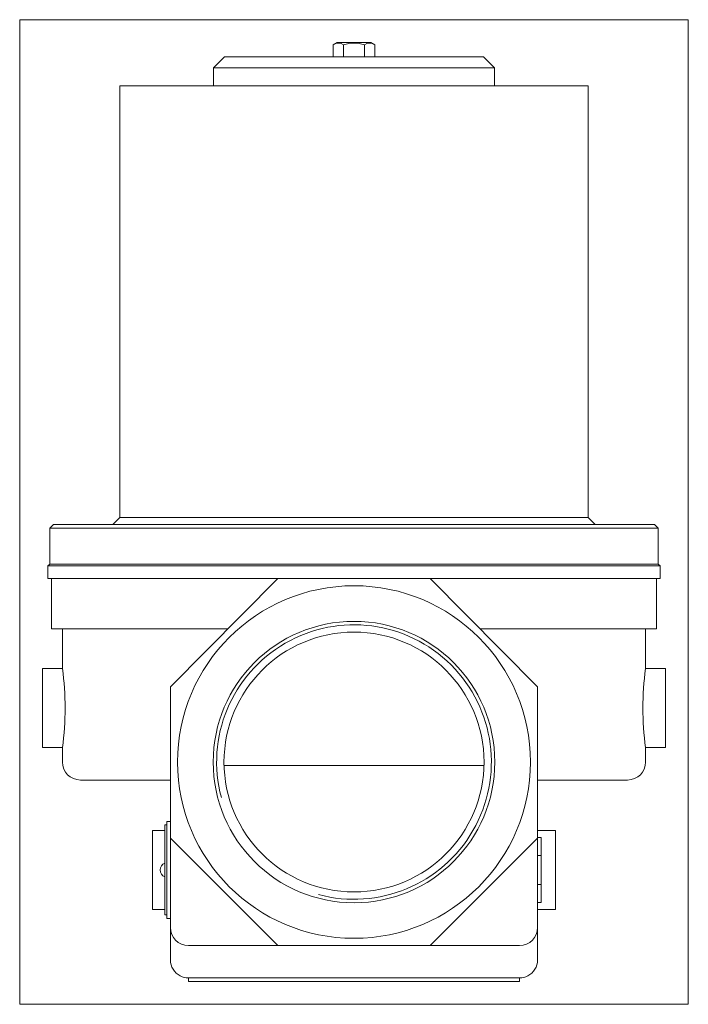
# Model space of a CAD drawing. Extents: x 103 to 289, y 9 to 282.
import ezdxf
from ezdxf.xclip import XClip

# ---------------------------------------------------------------- set-up
doc = ezdxf.new("R2010")
doc.units = 0
doc.header["$LTSCALE"] = 25.4
doc.header["$MEASUREMENT"] = 0
doc.header["$XCLIPFRAME"] = 2
doc.layers.get('0').update_dxf_attribs({"linetype": 'CONTINUOUS'})
for name, color, linetype in [('CEWKA_80', 7, 'CONTINUOUS'), ('K-006GOT_', 7, 'CONTINUOUS'), ('T-026', 7, 'CONTINUOUS'), ('WA_053_01_01BEZ_', 7, 'CONTINUOUS'), ('WA_053_01_09', 7, 'CONTINUOUS'), ('WA_054_01_00_001', 7, 'CONTINUOUS'), ('WA_091_01_00_005', 7, 'CONTINUOUS'), ('Ś-006M6X12SZEŚC_', 7, 'CONTINUOUS')]:
    doc.layers.add(name, color=color, linetype=linetype)

# ---------------------------------------------------------------- blocks, each defined once
blk = doc.blocks.new('SE1')
at = {"layer": 'CEWKA_80', "color": 7, "linetype": 'CONTINUOUS', "lineweight": 0}
for p, q in [((131.35, 263.86), (131.35, 143.86)), ((131.35, 263.86), (261.35, 263.86)), ((261.35, 143.86), (261.35, 263.86)), ((131.35, 143.86), (261.35, 143.86))]:
    blk.add_line(p, q, dxfattribs=at)
at = {"layer": 'K-006GOT_', "color": 7, "linetype": 'CONTINUOUS', "lineweight": 0}
blk.add_arc((144.49, 45.86), 2, 108.8769, 251.1231, dxfattribs=at)
at = {"layer": 'T-026', "color": 7, "linetype": 'CONTINUOUS', "lineweight": 0}
for p, q in [((143.85, 57.36), (143.85, 58.36)), ((143.85, 58.36), (144.35, 58.36)), ((143.85, 34.36), (143.85, 57.36)), ((143.85, 33.36), (143.85, 34.36)), ((143.85, 33.36), (144.35, 33.36))]:
    blk.add_line(p, q, dxfattribs=at)
at = {"layer": 'WA_053_01_01BEZ_', "color": 7, "linetype": 'CONTINUOUS', "lineweight": 0}
for p, q in [((111.85, 130.86), (111.35, 130.36)), ((111.35, 130.36), (111.35, 126.86)), ((111.35, 130.36), (281.35, 130.36)), ((280.85, 130.86), (111.85, 130.86)), ((281.35, 130.36), (280.85, 130.86)), ((281.35, 126.86), (281.35, 130.36)), ((175.22, 126.86), (111.35, 126.86)), ((112.35, 126.86), (112.35, 112.86)), ((175.22, 126.86), (145.35, 96.78)), ((217.47, 126.86), (175.22, 126.86)), ((247.35, 96.78), (217.47, 126.86)), ((281.35, 126.86), (217.47, 126.86)), ((280.35, 112.86), (280.35, 126.86)), ((112.35, 112.86), (161.32, 112.86)), ((115.35, 112.86), (115.35, 101.83)), ((231.38, 112.86), (280.35, 112.86)), ((277.35, 101.86), (277.35, 112.86)), ((115.35, 101.86), (109.85, 101.86)), ((109.85, 101.86), (109.85, 79.86)), ((282.85, 101.86), (277.35, 101.86)), ((282.85, 101.86), (282.85, 79.86)), ((145.35, 54.74), (145.35, 96.78)), ((247.35, 96.78), (247.35, 54.74)), ((109.85, 79.86), (115.35, 79.86)), ((115.35, 79.86), (115.35, 75.86)), ((277.34, 79.86), (282.85, 79.86)), ((277.35, 75.86), (277.35, 79.9)), ((145.35, 70.86), (120.35, 70.86)), ((272.35, 70.86), (247.35, 70.86)), ((144.35, 59.36), (145.35, 59.36)), ((144.35, 59.36), (144.35, 32.36)), ((143.85, 56.86), (140.35, 56.86)), ((140.35, 56.86), (140.35, 34.86)), ((252.35, 56.86), (247.35, 56.86)), ((248.35, 54.86), (247.35, 54.86)), ((248.35, 49.86), (248.35, 54.86)), ((252.35, 34.86), (252.35, 56.86)), ((145.35, 54.74), (175.22, 24.86)), ((145.35, 29.86), (145.35, 54.74)), ((217.47, 24.86), (247.35, 54.74)), ((247.35, 54.74), (247.35, 29.86)), ((248.35, 49.86), (247.35, 49.86)), ((248.35, 41.86), (248.35, 49.86)), ((248.35, 41.86), (247.35, 41.86)), ((248.35, 36.86), (248.35, 41.86)), ((248.35, 36.86), (247.35, 36.86)), ((140.35, 34.86), (143.85, 34.86)), ((247.35, 34.86), (252.35, 34.86)), ((144.35, 32.36), (145.35, 32.36)), ((145.35, 20.86), (145.35, 29.86)), ((247.35, 29.86), (247.35, 20.86)), ((175.22, 24.86), (150.35, 24.86)), ((217.47, 24.86), (175.22, 24.86)), ((242.35, 24.86), (217.47, 24.86)), ((150.35, 14.86), (150.35, 15.86)), ((242.35, 15.86), (150.35, 15.86)), ((242.35, 14.86), (150.35, 14.86)), ((242.35, 14.86), (242.35, 15.86))]:
    blk.add_line(p, q, dxfattribs=at)
for radius in [49, 39.11, 36.11]:
    blk.add_circle((196.35, 75.86), radius, dxfattribs=at)
for centre, radius, start, end in [((196.35, 75.86), 38.15, 255, 195), ((35.08, 90.86), 81.02, 352.1966, 7.8034), ((357.61, 90.86), 81.02, 172.1966, 187.8034), ((120.35, 75.86), 5, 180, 270), ((272.35, 75.86), 5, 270, 360), ((150.35, 29.86), 5, 180, 270), ((242.35, 29.86), 5, 270, 360), ((150.35, 20.86), 5, 180, 243.1447), ((242.35, 20.86), 5, 296.8553, 360), ((150.35, 20.86), 5, 243.1447, 270), ((242.35, 20.86), 5, 270, 296.8553)]:
    blk.add_arc(centre, radius, start, end, dxfattribs=at)
at = {"layer": 'WA_053_01_09', "color": 7, "linetype": 'CONTINUOUS', "lineweight": 0}
blk.add_line((160.25, 74.86), (232.45, 74.86), dxfattribs=at)
at = {"layer": 'WA_054_01_00_001', "color": 7, "linetype": 'CONTINUOUS', "lineweight": 0}
for p, q in [((131.35, 143.86), (129.35, 141.86)), ((261.35, 143.86), (131.35, 143.86)), ((263.35, 141.86), (261.35, 143.86)), ((112.85, 141.86), (111.85, 140.86)), ((111.85, 140.86), (111.85, 130.86)), ((111.85, 140.86), (280.85, 140.86)), ((279.85, 141.86), (112.85, 141.86)), ((280.85, 140.86), (279.85, 141.86)), ((280.85, 130.86), (280.85, 140.86)), ((111.85, 130.86), (280.85, 130.86))]:
    blk.add_line(p, q, dxfattribs=at)
at = {"layer": 'WA_091_01_00_005', "color": 7, "linetype": 'CONTINUOUS', "lineweight": 0}
for p, q in [((160.35, 271.86), (157.35, 268.86)), ((232.35, 271.86), (160.35, 271.86)), ((235.35, 268.86), (232.35, 271.86)), ((157.35, 268.86), (157.35, 263.86)), ((157.35, 268.86), (235.35, 268.86)), ((235.35, 263.86), (235.35, 268.86))]:
    blk.add_line(p, q, dxfattribs=at)
at = {"layer": 'Ś-006M6X12SZEŚC_', "color": 7, "linetype": 'CONTINUOUS', "lineweight": 0}
for p, q in [((191.64, 275.86), (190.58, 275.25)), ((190.58, 275.25), (190.58, 271.86)), ((201.05, 275.86), (191.64, 275.86)), ((193.46, 275.25), (193.46, 271.86)), ((199.23, 275.25), (199.23, 271.86)), ((202.12, 275.25), (201.05, 275.86)), ((202.12, 275.25), (202.12, 271.86))]:
    blk.add_line(p, q, dxfattribs=at)
for centre, radius, start, end in [((192.02, 273.11), 2.58, 55.9012, 124.0185), ((196.35, 266.04), 9.65, 72.5866, 107.3933), ((200.68, 273.11), 2.58, 55.9721, 124.068)]:
    blk.add_arc(centre, radius, start, end, dxfattribs=at)

msp = doc.modelspace()

# ---------------------------------------------------------------- block references
at = {"color": 0, "lineweight": 0}
ref = msp.add_blockref('SE1', (0, 0), dxfattribs=at)
XClip(ref).set_block_clipping_path([(103.4978646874, 8.5147289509), (289.1978576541, 282.2147363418)])
ref.dxf.unprotected_set("ltscale", 0)

doc.saveas('drawing.dxf')
